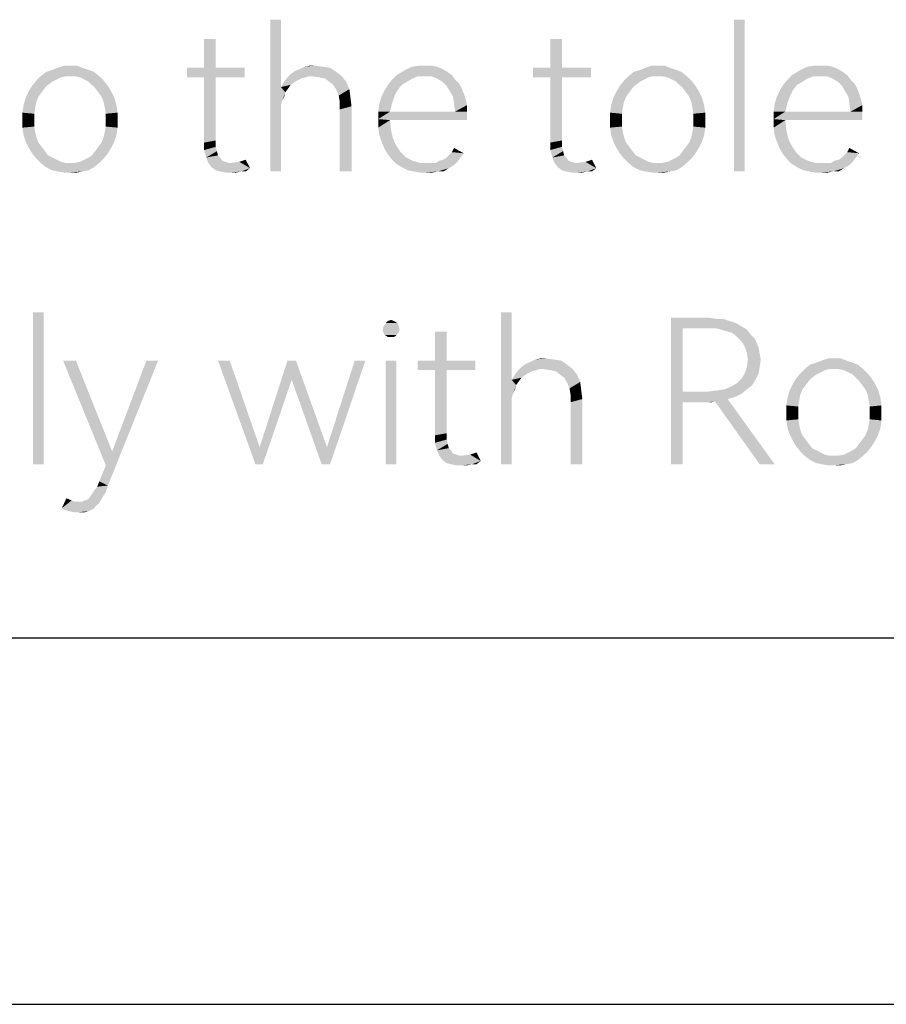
# Model space of a CAD drawing. Header units: millimetres. Extents: x 0 to 297, y 0 to 210.
# Tile 27 of 122: x 57 to 69, y 0 to 13. Entities that reach past the tile are written whole.
import ezdxf

# ---------------------------------------------------------------- set-up
doc = ezdxf.new("R2010")
doc.units = ezdxf.units.MM
doc.header["$LTSCALE"] = 16.335
doc.layers.get('0').update_dxf_attribs({"linetype": 'CONTINUOUS'})

msp = doc.modelspace()

# ---------------------------------------------------------------- linework, layer by layer
at = {"color": 7, "linetype": 'CONTINUOUS', "true_color": 0x00bfff}
msp.add_line((292, 5), (5, 5), dxfattribs=at)
at = {"color": 7, "linetype": 'CONTINUOUS'}
msp.add_line((0, 0), (297, 0), dxfattribs=at)
for points in [[(60.269, 13.452), (60.269, 12.532), (60.123, 11.379)], [(60.269, 13.452), (60.123, 11.379), (60.123, 13.452)], [(66.605, 13.452), (66.459, 11.379), (66.459, 13.452)], [(66.459, 11.379), (66.605, 13.452), (66.605, 11.379)], [(59.378, 13.189), (59.218, 12.795), (59.218, 13.189)], [(59.218, 12.795), (59.378, 13.189), (59.378, 12.795)], [(64.108, 13.189), (63.948, 12.795), (63.948, 13.189)], [(63.948, 12.795), (64.108, 13.189), (64.108, 12.795)], [(57.554, 12.795), (57.145, 12.766), (57.218, 12.795)], [(57.145, 12.766), (57.554, 12.795), (57.641, 12.766)], [(57.393, 12.824), (57.481, 12.824), (57.218, 12.795)], [(57.393, 12.824), (57.218, 12.795), (57.305, 12.824)], [(57.218, 12.795), (57.481, 12.824), (57.554, 12.795)], [(59.378, 12.795), (59.773, 12.795), (58.984, 12.664)], [(59.218, 12.795), (59.378, 12.795), (58.984, 12.664)], [(59.218, 12.795), (58.984, 12.664), (58.984, 12.795)], [(59.218, 12.664), (58.984, 12.664), (59.773, 12.795)], [(59.378, 12.664), (59.218, 12.664), (59.773, 12.795)], [(59.378, 12.664), (59.773, 12.795), (59.773, 12.664)], [(60.459, 12.751), (60.532, 12.78), (60.94, 12.795)], [(60.459, 12.751), (60.94, 12.795), (61.028, 12.737)], [(60.838, 12.81), (60.94, 12.795), (60.532, 12.78)], [(60.838, 12.81), (60.532, 12.78), (60.59, 12.81)], [(60.736, 12.824), (60.59, 12.81), (60.663, 12.824)], [(60.59, 12.81), (60.736, 12.824), (60.838, 12.81)], [(62.473, 12.78), (61.919, 12.737), (61.992, 12.78)], [(61.919, 12.737), (62.473, 12.78), (62.546, 12.737)], [(62.4, 12.81), (61.992, 12.78), (62.065, 12.81)], [(61.992, 12.78), (62.4, 12.81), (62.473, 12.78)], [(62.24, 12.824), (62.327, 12.824), (62.065, 12.81)], [(62.24, 12.824), (62.065, 12.81), (62.152, 12.824)], [(62.065, 12.81), (62.327, 12.824), (62.4, 12.81)], [(64.108, 12.795), (64.503, 12.795), (63.714, 12.664)], [(63.948, 12.795), (64.108, 12.795), (63.714, 12.664)], [(63.948, 12.795), (63.714, 12.664), (63.714, 12.795)], [(63.948, 12.664), (63.714, 12.664), (64.503, 12.795)], [(64.108, 12.664), (63.948, 12.664), (64.503, 12.795)], [(64.108, 12.664), (64.503, 12.795), (64.503, 12.664)], [(65.583, 12.795), (65.174, 12.766), (65.247, 12.795)], [(65.174, 12.766), (65.583, 12.795), (65.67, 12.766)], [(65.422, 12.824), (65.51, 12.824), (65.247, 12.795)], [(65.422, 12.824), (65.247, 12.795), (65.335, 12.824)], [(65.247, 12.795), (65.51, 12.824), (65.583, 12.795)], [(67.875, 12.78), (67.32, 12.737), (67.393, 12.78)], [(67.32, 12.737), (67.875, 12.78), (67.948, 12.737)], [(67.802, 12.81), (67.393, 12.78), (67.466, 12.81)], [(67.393, 12.78), (67.802, 12.81), (67.875, 12.78)], [(67.641, 12.824), (67.729, 12.824), (67.466, 12.81)], [(67.641, 12.824), (67.466, 12.81), (67.554, 12.824)], [(67.466, 12.81), (67.729, 12.824), (67.802, 12.81)], [(57.32, 12.678), (57.262, 12.664), (56.926, 12.62)], [(57.32, 12.678), (56.926, 12.62), (56.984, 12.678)], [(57.262, 12.664), (57.203, 12.634), (56.926, 12.62)], [(57.714, 12.737), (56.984, 12.678), (57.057, 12.737)], [(57.32, 12.678), (56.984, 12.678), (57.714, 12.737)], [(57.641, 12.766), (57.057, 12.737), (57.145, 12.766)], [(57.057, 12.737), (57.641, 12.766), (57.714, 12.737)], [(57.393, 12.678), (57.32, 12.678), (57.714, 12.737)], [(57.451, 12.678), (57.393, 12.678), (57.714, 12.737)], [(57.451, 12.678), (57.714, 12.737), (57.787, 12.678)], [(57.787, 12.678), (57.524, 12.664), (57.451, 12.678)], [(57.583, 12.634), (57.524, 12.664), (57.787, 12.678)], [(57.583, 12.634), (57.787, 12.678), (57.846, 12.62)], [(59.378, 12.664), (59.378, 11.802), (59.218, 11.773)], [(59.378, 12.664), (59.218, 11.773), (59.218, 12.664)], [(60.605, 12.664), (60.546, 12.649), (60.313, 12.605)], [(60.605, 12.664), (60.313, 12.605), (60.357, 12.664)], [(60.546, 12.649), (60.488, 12.62), (60.313, 12.605)], [(60.648, 12.678), (60.357, 12.664), (60.4, 12.707)], [(60.357, 12.664), (60.648, 12.678), (60.605, 12.664)], [(61.028, 12.737), (60.4, 12.707), (60.459, 12.751)], [(60.648, 12.678), (60.4, 12.707), (61.028, 12.737)], [(60.707, 12.678), (60.648, 12.678), (61.028, 12.737)], [(60.707, 12.678), (61.028, 12.737), (61.101, 12.678)], [(61.101, 12.678), (60.794, 12.664), (60.707, 12.678)], [(60.867, 12.649), (60.794, 12.664), (61.101, 12.678)], [(60.926, 12.605), (60.867, 12.649), (61.101, 12.678)], [(60.926, 12.605), (61.101, 12.678), (61.159, 12.605)], [(62.138, 12.678), (61.787, 12.634), (61.846, 12.693)], [(62.138, 12.678), (62.065, 12.649), (61.787, 12.634)], [(61.787, 12.634), (62.065, 12.649), (61.992, 12.605)], [(62.546, 12.737), (61.846, 12.693), (61.919, 12.737)], [(61.846, 12.693), (62.546, 12.737), (62.605, 12.693)], [(61.846, 12.693), (62.605, 12.693), (62.138, 12.678)], [(62.225, 12.678), (62.138, 12.678), (62.605, 12.693)], [(62.327, 12.678), (62.225, 12.678), (62.605, 12.693)], [(62.4, 12.649), (62.327, 12.678), (62.605, 12.693)], [(62.4, 12.649), (62.605, 12.693), (62.648, 12.634)], [(62.648, 12.634), (62.473, 12.605), (62.4, 12.649)], [(64.108, 12.664), (64.108, 11.802), (63.948, 11.773)], [(64.108, 12.664), (63.948, 11.773), (63.948, 12.664)], [(65.349, 12.678), (65.291, 12.664), (64.955, 12.62)], [(65.349, 12.678), (64.955, 12.62), (65.013, 12.678)], [(65.291, 12.664), (65.232, 12.634), (64.955, 12.62)], [(65.743, 12.737), (65.013, 12.678), (65.086, 12.737)], [(65.349, 12.678), (65.013, 12.678), (65.743, 12.737)], [(65.67, 12.766), (65.086, 12.737), (65.174, 12.766)], [(65.086, 12.737), (65.67, 12.766), (65.743, 12.737)], [(65.422, 12.678), (65.349, 12.678), (65.743, 12.737)], [(65.481, 12.678), (65.422, 12.678), (65.743, 12.737)], [(65.481, 12.678), (65.743, 12.737), (65.816, 12.678)], [(65.816, 12.678), (65.554, 12.664), (65.481, 12.678)], [(65.612, 12.634), (65.554, 12.664), (65.816, 12.678)], [(65.612, 12.634), (65.816, 12.678), (65.875, 12.62)], [(67.539, 12.678), (67.189, 12.634), (67.247, 12.693)], [(67.539, 12.678), (67.466, 12.649), (67.189, 12.634)], [(67.189, 12.634), (67.466, 12.649), (67.393, 12.605)], [(67.948, 12.737), (67.247, 12.693), (67.32, 12.737)], [(67.247, 12.693), (67.948, 12.737), (68.006, 12.693)], [(67.247, 12.693), (68.006, 12.693), (67.539, 12.678)], [(67.627, 12.678), (67.539, 12.678), (68.006, 12.693)], [(67.729, 12.678), (67.627, 12.678), (68.006, 12.693)], [(67.802, 12.649), (67.729, 12.678), (68.006, 12.693)], [(67.802, 12.649), (68.006, 12.693), (68.05, 12.634)], [(68.05, 12.634), (67.875, 12.605), (67.802, 12.649)], [(57.043, 12.518), (56.824, 12.474), (56.867, 12.547)], [(56.824, 12.474), (57.043, 12.518), (56.999, 12.459)], [(57.145, 12.605), (56.867, 12.547), (56.926, 12.62)], [(57.145, 12.605), (57.086, 12.561), (56.867, 12.547)], [(56.867, 12.547), (57.086, 12.561), (57.043, 12.518)], [(56.926, 12.62), (57.203, 12.634), (57.145, 12.605)], [(57.846, 12.62), (57.641, 12.605), (57.583, 12.634)], [(57.685, 12.561), (57.641, 12.605), (57.846, 12.62)], [(57.685, 12.561), (57.846, 12.62), (57.904, 12.547)], [(57.904, 12.547), (57.729, 12.518), (57.685, 12.561)], [(57.729, 12.518), (57.904, 12.547), (57.948, 12.474)], [(57.948, 12.474), (57.773, 12.459), (57.729, 12.518)], [(60.269, 12.532), (60.269, 12.284), (60.123, 11.379)], [(60.444, 12.591), (60.269, 12.532), (60.313, 12.605)], [(60.444, 12.591), (60.4, 12.561), (60.269, 12.532)], [(60.269, 12.532), (60.4, 12.561), (60.371, 12.518)], [(60.269, 12.532), (60.371, 12.518), (60.327, 12.459)], [(60.269, 12.532), (60.327, 12.459), (60.284, 12.342)], [(60.269, 12.532), (60.284, 12.342), (60.269, 12.284)], [(60.313, 12.605), (60.488, 12.62), (60.444, 12.591)], [(61.159, 12.605), (60.984, 12.561), (60.926, 12.605)], [(60.984, 12.561), (61.159, 12.605), (61.203, 12.503)], [(61.203, 12.503), (61.028, 12.488), (60.984, 12.561)], [(61.919, 12.561), (61.685, 12.488), (61.729, 12.561)], [(61.685, 12.488), (61.919, 12.561), (61.86, 12.488)], [(61.992, 12.605), (61.729, 12.561), (61.787, 12.634)], [(61.729, 12.561), (61.992, 12.605), (61.919, 12.561)], [(62.473, 12.605), (62.648, 12.634), (62.707, 12.576)], [(62.707, 12.576), (62.532, 12.547), (62.473, 12.605)], [(62.532, 12.547), (62.707, 12.576), (62.736, 12.518)], [(62.736, 12.518), (62.576, 12.474), (62.532, 12.547)], [(62.576, 12.474), (62.736, 12.518), (62.765, 12.445)], [(65.072, 12.518), (64.853, 12.474), (64.897, 12.547)], [(64.853, 12.474), (65.072, 12.518), (65.028, 12.459)], [(65.174, 12.605), (64.897, 12.547), (64.955, 12.62)], [(65.174, 12.605), (65.116, 12.561), (64.897, 12.547)], [(64.897, 12.547), (65.116, 12.561), (65.072, 12.518)], [(64.955, 12.62), (65.232, 12.634), (65.174, 12.605)], [(65.875, 12.62), (65.67, 12.605), (65.612, 12.634)], [(65.714, 12.561), (65.67, 12.605), (65.875, 12.62)], [(65.714, 12.561), (65.875, 12.62), (65.933, 12.547)], [(65.933, 12.547), (65.758, 12.518), (65.714, 12.561)], [(65.758, 12.518), (65.933, 12.547), (65.977, 12.474)], [(65.977, 12.474), (65.802, 12.459), (65.758, 12.518)], [(67.32, 12.561), (67.086, 12.488), (67.13, 12.561)], [(67.086, 12.488), (67.32, 12.561), (67.262, 12.488)], [(67.393, 12.605), (67.13, 12.561), (67.189, 12.634)], [(67.13, 12.561), (67.393, 12.605), (67.32, 12.561)], [(67.875, 12.605), (68.05, 12.634), (68.108, 12.576)], [(68.108, 12.576), (67.933, 12.547), (67.875, 12.605)], [(67.933, 12.547), (68.108, 12.576), (68.138, 12.518)], [(68.138, 12.518), (67.977, 12.474), (67.933, 12.547)], [(67.977, 12.474), (68.138, 12.518), (68.167, 12.445)], [(56.926, 12.328), (56.751, 12.284), (56.78, 12.386)], [(56.999, 12.459), (56.78, 12.386), (56.824, 12.474)], [(56.999, 12.459), (56.955, 12.401), (56.78, 12.386)], [(56.78, 12.386), (56.955, 12.401), (56.926, 12.328)], [(57.816, 12.401), (57.773, 12.459), (57.948, 12.474)], [(57.816, 12.401), (57.948, 12.474), (57.992, 12.386)], [(57.992, 12.386), (57.846, 12.328), (57.816, 12.401)], [(57.846, 12.328), (57.992, 12.386), (58.021, 12.284)], [(60.327, 12.459), (60.313, 12.401), (60.284, 12.342)], [(61.057, 12.415), (61.028, 12.488), (61.203, 12.503)], [(61.057, 12.415), (61.203, 12.503), (61.218, 12.386)], [(61.218, 12.386), (61.072, 12.328), (61.057, 12.415)], [(61.072, 12.328), (61.218, 12.386), (61.232, 12.269)], [(61.816, 12.401), (61.787, 12.313), (61.612, 12.299)], [(61.816, 12.401), (61.612, 12.299), (61.641, 12.401)], [(61.86, 12.488), (61.641, 12.401), (61.685, 12.488)], [(61.641, 12.401), (61.86, 12.488), (61.816, 12.401)], [(62.765, 12.445), (62.619, 12.401), (62.576, 12.474)], [(62.619, 12.401), (62.765, 12.445), (62.794, 12.357)], [(62.794, 12.357), (62.634, 12.299), (62.619, 12.401)], [(64.955, 12.328), (64.78, 12.284), (64.809, 12.386)], [(65.028, 12.459), (64.809, 12.386), (64.853, 12.474)], [(65.028, 12.459), (64.984, 12.401), (64.809, 12.386)], [(64.809, 12.386), (64.984, 12.401), (64.955, 12.328)], [(65.846, 12.401), (65.802, 12.459), (65.977, 12.474)], [(65.846, 12.401), (65.977, 12.474), (66.021, 12.386)], [(66.021, 12.386), (65.875, 12.328), (65.846, 12.401)], [(65.875, 12.328), (66.021, 12.386), (66.05, 12.284)], [(67.218, 12.401), (67.189, 12.313), (67.013, 12.299)], [(67.218, 12.401), (67.013, 12.299), (67.043, 12.401)], [(67.262, 12.488), (67.043, 12.401), (67.086, 12.488)], [(67.043, 12.401), (67.262, 12.488), (67.218, 12.401)], [(68.167, 12.445), (68.021, 12.401), (67.977, 12.474)], [(68.021, 12.401), (68.167, 12.445), (68.196, 12.357)], [(68.196, 12.357), (68.035, 12.299), (68.021, 12.401)], [(56.911, 12.255), (56.736, 12.182), (56.751, 12.284)], [(56.736, 12.182), (56.911, 12.255), (56.897, 12.167)], [(56.751, 12.284), (56.926, 12.328), (56.911, 12.255)], [(58.021, 12.284), (57.86, 12.255), (57.846, 12.328)], [(57.86, 12.255), (58.021, 12.284), (58.035, 12.182)], [(58.035, 12.182), (57.875, 12.167), (57.86, 12.255)], [(60.269, 12.284), (60.269, 12.211), (60.123, 11.379)], [(61.232, 12.269), (61.072, 12.226), (61.072, 12.328)], [(61.072, 11.379), (61.072, 12.226), (61.232, 12.269)], [(61.072, 11.379), (61.232, 12.269), (61.232, 11.379)], [(61.597, 12.196), (61.612, 12.299), (61.787, 12.313)], [(61.597, 12.196), (61.787, 12.313), (61.758, 12.196)], [(62.634, 12.299), (62.794, 12.357), (62.809, 12.284)], [(62.809, 12.284), (62.648, 12.196), (62.634, 12.299)], [(62.648, 12.196), (62.809, 12.284), (62.809, 12.196)], [(64.94, 12.255), (64.765, 12.182), (64.78, 12.284)], [(64.765, 12.182), (64.94, 12.255), (64.926, 12.167)], [(64.78, 12.284), (64.955, 12.328), (64.94, 12.255)], [(66.05, 12.284), (65.889, 12.255), (65.875, 12.328)], [(65.889, 12.255), (66.05, 12.284), (66.065, 12.182)], [(66.065, 12.182), (65.904, 12.167), (65.889, 12.255)], [(66.999, 12.196), (67.013, 12.299), (67.189, 12.313)], [(66.999, 12.196), (67.189, 12.313), (67.159, 12.196)], [(68.035, 12.299), (68.196, 12.357), (68.211, 12.284)], [(68.211, 12.284), (68.05, 12.196), (68.035, 12.299)], [(68.05, 12.196), (68.211, 12.284), (68.211, 12.196)], [(56.897, 12.167), (56.736, 12.08), (56.736, 12.182)], [(56.736, 12.08), (56.897, 12.167), (56.897, 12.08)], [(57.875, 12.08), (57.875, 12.167), (58.035, 12.182)], [(57.875, 12.08), (58.035, 12.182), (58.035, 12.08)], [(60.123, 11.379), (60.269, 12.211), (60.269, 11.379)], [(62.648, 12.196), (62.809, 12.196), (61.597, 12.094)], [(61.758, 12.196), (62.648, 12.196), (61.597, 12.094)], [(61.758, 12.196), (61.597, 12.094), (61.597, 12.196)], [(61.758, 12.08), (61.597, 12.094), (62.809, 12.196)], [(61.758, 12.08), (62.809, 12.196), (62.809, 12.08)], [(64.926, 12.167), (64.765, 12.08), (64.765, 12.182)], [(64.765, 12.08), (64.926, 12.167), (64.926, 12.08)], [(65.904, 12.08), (65.904, 12.167), (66.065, 12.182)], [(65.904, 12.08), (66.065, 12.182), (66.065, 12.08)], [(68.05, 12.196), (68.211, 12.196), (66.999, 12.094)], [(67.159, 12.196), (68.05, 12.196), (66.999, 12.094)], [(67.159, 12.196), (66.999, 12.094), (66.999, 12.196)], [(67.159, 12.08), (66.999, 12.094), (68.211, 12.196)], [(67.159, 12.08), (68.211, 12.196), (68.211, 12.08)], [(56.897, 12.08), (56.897, 11.992), (56.736, 11.977)], [(56.897, 12.08), (56.736, 11.977), (56.736, 12.08)], [(56.736, 11.977), (56.897, 11.992), (56.911, 11.919)], [(56.911, 11.919), (56.751, 11.875), (56.736, 11.977)], [(58.035, 11.977), (57.86, 11.919), (57.875, 11.992)], [(57.86, 11.919), (58.035, 11.977), (58.021, 11.875)], [(58.035, 12.08), (57.875, 11.992), (57.875, 12.08)], [(57.875, 11.992), (58.035, 12.08), (58.035, 11.977)], [(61.758, 12.08), (61.597, 11.977), (61.597, 12.094)], [(61.597, 11.977), (61.758, 12.08), (61.773, 11.934)], [(61.773, 11.934), (61.612, 11.875), (61.597, 11.977)], [(64.926, 12.08), (64.926, 11.992), (64.765, 11.977)], [(64.926, 12.08), (64.765, 11.977), (64.765, 12.08)], [(64.765, 11.977), (64.926, 11.992), (64.94, 11.919)], [(64.94, 11.919), (64.78, 11.875), (64.765, 11.977)], [(66.065, 11.977), (65.889, 11.919), (65.904, 11.992)], [(65.889, 11.919), (66.065, 11.977), (66.05, 11.875)], [(66.065, 12.08), (65.904, 11.992), (65.904, 12.08)], [(65.904, 11.992), (66.065, 12.08), (66.065, 11.977)], [(67.159, 12.08), (66.999, 11.977), (66.999, 12.094)], [(66.999, 11.977), (67.159, 12.08), (67.174, 11.934)], [(67.174, 11.934), (67.013, 11.875), (66.999, 11.977)], [(56.751, 11.875), (56.911, 11.919), (56.926, 11.846)], [(56.926, 11.846), (56.78, 11.788), (56.751, 11.875)], [(56.78, 11.788), (56.926, 11.846), (56.955, 11.773)], [(57.992, 11.788), (57.816, 11.773), (57.846, 11.846)], [(58.021, 11.875), (57.846, 11.846), (57.86, 11.919)], [(57.846, 11.846), (58.021, 11.875), (57.992, 11.788)], [(61.612, 11.875), (61.773, 11.934), (61.802, 11.817)], [(61.802, 11.817), (61.641, 11.788), (61.612, 11.875)], [(64.78, 11.875), (64.94, 11.919), (64.955, 11.846)], [(64.955, 11.846), (64.809, 11.788), (64.78, 11.875)], [(64.809, 11.788), (64.955, 11.846), (64.984, 11.773)], [(66.021, 11.788), (65.846, 11.773), (65.875, 11.846)], [(66.05, 11.875), (65.875, 11.846), (65.889, 11.919)], [(65.875, 11.846), (66.05, 11.875), (66.021, 11.788)], [(67.013, 11.875), (67.174, 11.934), (67.203, 11.817)], [(67.203, 11.817), (67.043, 11.788), (67.013, 11.875)], [(56.955, 11.773), (56.824, 11.7), (56.78, 11.788)], [(56.955, 11.773), (56.999, 11.715), (56.824, 11.7)], [(56.824, 11.7), (56.999, 11.715), (57.043, 11.656)], [(57.948, 11.7), (57.729, 11.656), (57.773, 11.715)], [(57.773, 11.715), (57.816, 11.773), (57.992, 11.788)], [(57.773, 11.715), (57.992, 11.788), (57.948, 11.7)], [(59.218, 11.773), (59.378, 11.802), (59.378, 11.715)], [(59.378, 11.715), (59.218, 11.671), (59.218, 11.773)], [(59.218, 11.671), (59.378, 11.715), (59.393, 11.656)], [(61.641, 11.788), (61.802, 11.817), (61.846, 11.729)], [(61.846, 11.729), (61.685, 11.685), (61.641, 11.788)], [(61.685, 11.685), (61.846, 11.729), (61.904, 11.642)], [(63.948, 11.773), (64.108, 11.802), (64.108, 11.715)], [(64.108, 11.715), (63.948, 11.671), (63.948, 11.773)], [(63.948, 11.671), (64.108, 11.715), (64.123, 11.656)], [(64.984, 11.773), (64.853, 11.7), (64.809, 11.788)], [(64.984, 11.773), (65.028, 11.715), (64.853, 11.7)], [(64.853, 11.7), (65.028, 11.715), (65.072, 11.656)], [(65.977, 11.7), (65.758, 11.656), (65.802, 11.715)], [(65.802, 11.715), (65.846, 11.773), (66.021, 11.788)], [(65.802, 11.715), (66.021, 11.788), (65.977, 11.7)], [(67.043, 11.788), (67.203, 11.817), (67.247, 11.729)], [(67.247, 11.729), (67.086, 11.685), (67.043, 11.788)], [(67.086, 11.685), (67.247, 11.729), (67.305, 11.642)], [(57.043, 11.656), (56.867, 11.627), (56.824, 11.7)], [(56.867, 11.627), (57.043, 11.656), (57.086, 11.598)], [(57.086, 11.598), (56.926, 11.554), (56.867, 11.627)], [(57.086, 11.598), (57.145, 11.569), (56.926, 11.554)], [(56.926, 11.554), (57.145, 11.569), (57.203, 11.539)], [(57.846, 11.554), (57.583, 11.539), (57.641, 11.569)], [(57.641, 11.569), (57.685, 11.598), (57.904, 11.627)], [(57.641, 11.569), (57.904, 11.627), (57.846, 11.554)], [(57.904, 11.627), (57.685, 11.598), (57.729, 11.656)], [(57.729, 11.656), (57.948, 11.7), (57.904, 11.627)], [(59.393, 11.656), (59.247, 11.569), (59.218, 11.671)], [(59.393, 11.656), (59.408, 11.598), (59.247, 11.569)], [(59.247, 11.569), (59.408, 11.598), (59.437, 11.569)], [(59.437, 11.569), (59.276, 11.496), (59.247, 11.569)], [(59.437, 11.569), (59.466, 11.525), (59.276, 11.496)], [(61.904, 11.642), (61.729, 11.612), (61.685, 11.685)], [(61.729, 11.612), (61.904, 11.642), (61.977, 11.569)], [(61.977, 11.569), (61.787, 11.539), (61.729, 11.612)], [(61.787, 11.539), (61.977, 11.569), (62.065, 11.525)], [(62.43, 11.525), (62.488, 11.539), (62.721, 11.569)], [(62.43, 11.525), (62.721, 11.569), (62.678, 11.51)], [(62.721, 11.569), (62.488, 11.539), (62.532, 11.569)], [(62.532, 11.569), (62.576, 11.612), (62.765, 11.627)], [(62.532, 11.569), (62.765, 11.627), (62.721, 11.569)], [(62.765, 11.627), (62.576, 11.612), (62.605, 11.642)], [(62.605, 11.642), (62.634, 11.7), (62.765, 11.627)], [(64.123, 11.656), (63.977, 11.569), (63.948, 11.671)], [(64.123, 11.656), (64.138, 11.598), (63.977, 11.569)], [(63.977, 11.569), (64.138, 11.598), (64.167, 11.569)], [(64.167, 11.569), (64.006, 11.496), (63.977, 11.569)], [(64.167, 11.569), (64.196, 11.525), (64.006, 11.496)], [(65.072, 11.656), (64.897, 11.627), (64.853, 11.7)], [(64.897, 11.627), (65.072, 11.656), (65.116, 11.598)], [(65.116, 11.598), (64.955, 11.554), (64.897, 11.627)], [(65.116, 11.598), (65.174, 11.569), (64.955, 11.554)], [(64.955, 11.554), (65.174, 11.569), (65.232, 11.539)], [(65.875, 11.554), (65.612, 11.539), (65.67, 11.569)], [(65.67, 11.569), (65.714, 11.598), (65.933, 11.627)], [(65.67, 11.569), (65.933, 11.627), (65.875, 11.554)], [(65.933, 11.627), (65.714, 11.598), (65.758, 11.656)], [(65.758, 11.656), (65.977, 11.7), (65.933, 11.627)], [(67.305, 11.642), (67.13, 11.612), (67.086, 11.685)], [(67.13, 11.612), (67.305, 11.642), (67.378, 11.569)], [(67.378, 11.569), (67.189, 11.539), (67.13, 11.612)], [(67.189, 11.539), (67.378, 11.569), (67.466, 11.525)], [(67.831, 11.525), (67.889, 11.539), (68.123, 11.569)], [(67.831, 11.525), (68.123, 11.569), (68.079, 11.51)], [(68.123, 11.569), (67.889, 11.539), (67.933, 11.569)], [(67.933, 11.569), (67.977, 11.612), (68.167, 11.627)], [(67.933, 11.569), (68.167, 11.627), (68.123, 11.569)], [(68.167, 11.627), (67.977, 11.612), (68.006, 11.642)], [(68.006, 11.642), (68.035, 11.7), (68.167, 11.627)], [(57.203, 11.539), (56.984, 11.496), (56.926, 11.554)], [(57.203, 11.539), (57.262, 11.51), (56.984, 11.496)], [(56.984, 11.496), (57.262, 11.51), (57.32, 11.496)], [(57.32, 11.496), (57.057, 11.437), (56.984, 11.496)], [(57.451, 11.496), (57.787, 11.496), (57.057, 11.437)], [(57.393, 11.496), (57.451, 11.496), (57.057, 11.437)], [(57.32, 11.496), (57.393, 11.496), (57.057, 11.437)], [(57.057, 11.437), (57.787, 11.496), (57.714, 11.437)], [(57.714, 11.437), (57.145, 11.394), (57.057, 11.437)], [(57.145, 11.394), (57.714, 11.437), (57.641, 11.394)], [(57.451, 11.496), (57.524, 11.51), (57.846, 11.554)], [(57.451, 11.496), (57.846, 11.554), (57.787, 11.496)], [(57.524, 11.51), (57.583, 11.539), (57.846, 11.554)], [(59.466, 11.525), (59.51, 11.51), (59.276, 11.496)], [(59.276, 11.496), (59.51, 11.51), (59.554, 11.496)], [(59.554, 11.496), (59.32, 11.437), (59.276, 11.496)], [(59.32, 11.437), (59.597, 11.496), (59.7, 11.51)], [(59.846, 11.423), (59.32, 11.437), (59.7, 11.51)], [(59.554, 11.496), (59.597, 11.496), (59.32, 11.437)], [(59.846, 11.423), (59.378, 11.394), (59.32, 11.437)], [(59.7, 11.51), (59.787, 11.539), (59.846, 11.423)], [(62.065, 11.525), (61.846, 11.481), (61.787, 11.539)], [(62.065, 11.525), (62.167, 11.496), (61.846, 11.481)], [(62.327, 11.496), (62.386, 11.496), (61.846, 11.481)], [(62.269, 11.496), (62.327, 11.496), (61.846, 11.481)], [(62.167, 11.496), (62.269, 11.496), (61.846, 11.481)], [(62.634, 11.466), (61.846, 11.481), (62.386, 11.496)], [(62.634, 11.466), (61.919, 11.437), (61.846, 11.481)], [(61.919, 11.437), (62.634, 11.466), (62.561, 11.423)], [(62.561, 11.423), (62.006, 11.394), (61.919, 11.437)], [(62.678, 11.51), (62.386, 11.496), (62.43, 11.525)], [(62.386, 11.496), (62.678, 11.51), (62.634, 11.466)], [(64.196, 11.525), (64.24, 11.51), (64.006, 11.496)], [(64.006, 11.496), (64.24, 11.51), (64.284, 11.496)], [(64.284, 11.496), (64.05, 11.437), (64.006, 11.496)], [(64.05, 11.437), (64.327, 11.496), (64.43, 11.51)], [(64.576, 11.423), (64.05, 11.437), (64.43, 11.51)], [(64.284, 11.496), (64.327, 11.496), (64.05, 11.437)], [(64.576, 11.423), (64.108, 11.394), (64.05, 11.437)], [(64.43, 11.51), (64.517, 11.539), (64.576, 11.423)], [(65.232, 11.539), (65.013, 11.496), (64.955, 11.554)], [(65.232, 11.539), (65.291, 11.51), (65.013, 11.496)], [(65.013, 11.496), (65.291, 11.51), (65.349, 11.496)], [(65.349, 11.496), (65.086, 11.437), (65.013, 11.496)], [(65.481, 11.496), (65.816, 11.496), (65.086, 11.437)], [(65.422, 11.496), (65.481, 11.496), (65.086, 11.437)], [(65.349, 11.496), (65.422, 11.496), (65.086, 11.437)], [(65.086, 11.437), (65.816, 11.496), (65.743, 11.437)], [(65.743, 11.437), (65.174, 11.394), (65.086, 11.437)], [(65.174, 11.394), (65.743, 11.437), (65.67, 11.394)], [(65.481, 11.496), (65.554, 11.51), (65.875, 11.554)], [(65.481, 11.496), (65.875, 11.554), (65.816, 11.496)], [(65.554, 11.51), (65.612, 11.539), (65.875, 11.554)], [(67.466, 11.525), (67.247, 11.481), (67.189, 11.539)], [(67.466, 11.525), (67.568, 11.496), (67.247, 11.481)], [(67.729, 11.496), (67.787, 11.496), (67.247, 11.481)], [(67.67, 11.496), (67.729, 11.496), (67.247, 11.481)], [(67.568, 11.496), (67.67, 11.496), (67.247, 11.481)], [(68.035, 11.466), (67.247, 11.481), (67.787, 11.496)], [(68.035, 11.466), (67.32, 11.437), (67.247, 11.481)], [(67.32, 11.437), (68.035, 11.466), (67.962, 11.423)], [(67.962, 11.423), (67.408, 11.394), (67.32, 11.437)], [(68.079, 11.51), (67.787, 11.496), (67.831, 11.525)], [(67.787, 11.496), (68.079, 11.51), (68.035, 11.466)], [(57.641, 11.394), (57.218, 11.379), (57.145, 11.394)], [(57.218, 11.379), (57.641, 11.394), (57.554, 11.379)], [(57.554, 11.379), (57.305, 11.364), (57.218, 11.379)], [(57.393, 11.364), (57.305, 11.364), (57.554, 11.379)], [(57.393, 11.364), (57.554, 11.379), (57.481, 11.364)], [(59.437, 11.379), (59.378, 11.394), (59.846, 11.423)], [(59.729, 11.379), (59.437, 11.379), (59.846, 11.423)], [(59.729, 11.379), (59.51, 11.364), (59.437, 11.379)], [(59.597, 11.364), (59.51, 11.364), (59.729, 11.379)], [(59.597, 11.364), (59.729, 11.379), (59.656, 11.364)], [(59.729, 11.379), (59.846, 11.423), (59.787, 11.379)], [(62.079, 11.379), (62.006, 11.394), (62.561, 11.423)], [(62.415, 11.379), (62.079, 11.379), (62.561, 11.423)], [(62.415, 11.379), (62.167, 11.364), (62.079, 11.379)], [(62.254, 11.364), (62.167, 11.364), (62.415, 11.379)], [(62.254, 11.364), (62.415, 11.379), (62.342, 11.364)], [(62.415, 11.379), (62.561, 11.423), (62.488, 11.379)], [(64.167, 11.379), (64.108, 11.394), (64.576, 11.423)], [(64.459, 11.379), (64.167, 11.379), (64.576, 11.423)], [(64.459, 11.379), (64.24, 11.364), (64.167, 11.379)], [(64.327, 11.364), (64.24, 11.364), (64.459, 11.379)], [(64.327, 11.364), (64.459, 11.379), (64.386, 11.364)], [(64.459, 11.379), (64.576, 11.423), (64.517, 11.379)], [(65.67, 11.394), (65.247, 11.379), (65.174, 11.394)], [(65.247, 11.379), (65.67, 11.394), (65.583, 11.379)], [(65.583, 11.379), (65.335, 11.364), (65.247, 11.379)], [(65.422, 11.364), (65.335, 11.364), (65.583, 11.379)], [(65.422, 11.364), (65.583, 11.379), (65.51, 11.364)], [(67.481, 11.379), (67.408, 11.394), (67.962, 11.423)], [(67.816, 11.379), (67.481, 11.379), (67.962, 11.423)], [(67.816, 11.379), (67.568, 11.364), (67.481, 11.379)], [(67.656, 11.364), (67.568, 11.364), (67.816, 11.379)], [(67.656, 11.364), (67.816, 11.379), (67.743, 11.364)], [(67.816, 11.379), (67.962, 11.423), (67.889, 11.379)], [(57.028, 9.452), (56.882, 7.379), (56.882, 9.452)], [(56.882, 7.379), (57.028, 9.452), (57.028, 7.379)], [(63.422, 9.452), (63.422, 8.532), (63.276, 7.379)], [(63.422, 9.452), (63.276, 7.379), (63.276, 9.452)], [(61.86, 9.306), (61.875, 9.277), (61.67, 9.262)], [(61.86, 9.306), (61.67, 9.262), (61.7, 9.306)], [(61.816, 9.335), (61.7, 9.306), (61.729, 9.335)], [(61.7, 9.306), (61.816, 9.335), (61.86, 9.306)], [(61.729, 9.335), (61.773, 9.35), (61.816, 9.335)], [(65.597, 9.379), (66.123, 9.379), (65.758, 9.233)], [(65.758, 9.233), (65.597, 7.379), (65.597, 9.379)], [(66.123, 9.379), (66.225, 9.364), (65.758, 9.233)], [(66.313, 9.364), (66.4, 9.335), (65.758, 9.233)], [(66.225, 9.364), (66.313, 9.364), (65.758, 9.233)], [(66.4, 9.335), (66.488, 9.306), (65.758, 9.233)], [(66.488, 9.306), (66.561, 9.262), (65.758, 9.233)], [(61.656, 9.218), (61.67, 9.262), (61.875, 9.277)], [(61.656, 9.218), (61.875, 9.277), (61.889, 9.218)], [(61.889, 9.218), (61.67, 9.175), (61.656, 9.218)], [(61.67, 9.175), (61.889, 9.218), (61.875, 9.175)], [(61.875, 9.175), (61.685, 9.145), (61.67, 9.175)], [(61.685, 9.145), (61.875, 9.175), (61.846, 9.145)], [(62.532, 9.189), (62.371, 8.795), (62.371, 9.189)], [(62.371, 8.795), (62.532, 9.189), (62.532, 8.795)], [(65.758, 9.233), (65.758, 8.372), (65.597, 7.379)], [(66.108, 9.233), (65.758, 9.233), (66.561, 9.262)], [(66.225, 9.233), (66.108, 9.233), (66.561, 9.262)], [(66.225, 9.233), (66.561, 9.262), (66.634, 9.218)], [(66.634, 9.218), (66.327, 9.204), (66.225, 9.233)], [(66.43, 9.175), (66.327, 9.204), (66.634, 9.218)], [(66.43, 9.175), (66.634, 9.218), (66.678, 9.16)], [(66.678, 9.16), (66.503, 9.116), (66.43, 9.175)], [(66.503, 9.116), (66.678, 9.16), (66.736, 9.102)], [(61.846, 9.145), (61.729, 9.116), (61.685, 9.145)], [(61.773, 9.116), (61.729, 9.116), (61.846, 9.145)], [(61.773, 9.116), (61.846, 9.145), (61.816, 9.116)], [(66.736, 9.102), (66.561, 9.058), (66.503, 9.116)], [(66.561, 9.058), (66.736, 9.102), (66.765, 9.043)], [(66.765, 9.043), (66.605, 8.985), (66.561, 9.058)], [(66.605, 8.985), (66.765, 9.043), (66.794, 8.97)], [(66.794, 8.97), (66.634, 8.897), (66.605, 8.985)], [(66.634, 8.897), (66.794, 8.97), (66.809, 8.883)], [(66.809, 8.883), (66.648, 8.81), (66.634, 8.897)], [(66.648, 8.81), (66.809, 8.883), (66.824, 8.81)], [(57.466, 8.795), (57.875, 7.364), (57.291, 8.795)], [(57.466, 8.795), (57.962, 7.554), (57.875, 7.364)], [(57.787, 7.145), (57.875, 7.364), (58.59, 8.795)], [(57.787, 7.145), (58.59, 8.795), (57.904, 7.087)], [(57.875, 7.364), (57.962, 7.554), (58.59, 8.795)], [(58.59, 8.795), (57.962, 7.554), (58.43, 8.795)], [(59.568, 8.795), (59.919, 7.379), (59.408, 8.795)], [(59.568, 8.795), (59.977, 7.612), (59.919, 7.379)], [(60.473, 8.795), (60.415, 8.532), (59.977, 7.612)], [(60.473, 8.795), (59.977, 7.612), (60.357, 8.795)], [(60.415, 8.532), (60.473, 8.795), (60.897, 7.612)], [(60.824, 7.379), (60.897, 7.612), (61.422, 8.795)], [(60.824, 7.379), (61.422, 8.795), (60.94, 7.379)], [(61.422, 8.795), (60.897, 7.612), (61.276, 8.795)], [(61.846, 8.795), (61.7, 7.379), (61.7, 8.795)], [(61.7, 7.379), (61.846, 8.795), (61.846, 7.379)], [(62.532, 8.795), (62.926, 8.795), (62.138, 8.664)], [(62.371, 8.795), (62.532, 8.795), (62.138, 8.664)], [(62.371, 8.795), (62.138, 8.664), (62.138, 8.795)], [(62.371, 8.664), (62.138, 8.664), (62.926, 8.795)], [(62.532, 8.664), (62.371, 8.664), (62.926, 8.795)], [(62.532, 8.664), (62.926, 8.795), (62.926, 8.664)], [(64.181, 8.737), (63.554, 8.707), (63.612, 8.751)], [(63.612, 8.751), (63.685, 8.78), (64.094, 8.795)], [(63.612, 8.751), (64.094, 8.795), (64.181, 8.737)], [(63.992, 8.81), (64.094, 8.795), (63.685, 8.78)], [(63.992, 8.81), (63.685, 8.78), (63.743, 8.81)], [(63.889, 8.824), (63.743, 8.81), (63.816, 8.824)], [(63.743, 8.81), (63.889, 8.824), (63.992, 8.81)], [(66.824, 8.81), (66.634, 8.707), (66.648, 8.81)], [(66.634, 8.707), (66.824, 8.81), (66.809, 8.707)], [(68.079, 8.766), (67.495, 8.737), (67.583, 8.766)], [(67.495, 8.737), (68.079, 8.766), (68.152, 8.737)], [(67.992, 8.795), (67.583, 8.766), (67.656, 8.795)], [(67.583, 8.766), (67.992, 8.795), (68.079, 8.766)], [(67.831, 8.824), (67.919, 8.824), (67.656, 8.795)], [(67.831, 8.824), (67.656, 8.795), (67.743, 8.824)], [(67.656, 8.795), (67.919, 8.824), (67.992, 8.795)], [(62.532, 8.664), (62.532, 7.802), (62.371, 7.773)], [(62.532, 8.664), (62.371, 7.773), (62.371, 8.664)], [(63.758, 8.664), (63.7, 8.649), (63.466, 8.605)], [(63.758, 8.664), (63.466, 8.605), (63.51, 8.664)], [(63.7, 8.649), (63.641, 8.62), (63.466, 8.605)], [(63.466, 8.605), (63.641, 8.62), (63.597, 8.591)], [(63.802, 8.678), (63.51, 8.664), (63.554, 8.707)], [(63.51, 8.664), (63.802, 8.678), (63.758, 8.664)], [(63.802, 8.678), (63.554, 8.707), (64.181, 8.737)], [(63.86, 8.678), (63.802, 8.678), (64.181, 8.737)], [(63.86, 8.678), (64.181, 8.737), (64.254, 8.678)], [(64.254, 8.678), (63.948, 8.664), (63.86, 8.678)], [(64.021, 8.649), (63.948, 8.664), (64.254, 8.678)], [(64.079, 8.605), (64.021, 8.649), (64.254, 8.678)], [(64.079, 8.605), (64.254, 8.678), (64.313, 8.605)], [(66.794, 8.62), (66.561, 8.547), (66.605, 8.62)], [(66.561, 8.547), (66.794, 8.62), (66.751, 8.532)], [(66.809, 8.707), (66.605, 8.62), (66.634, 8.707)], [(66.605, 8.62), (66.809, 8.707), (66.794, 8.62)], [(67.583, 8.605), (67.305, 8.547), (67.364, 8.62)], [(67.758, 8.678), (67.7, 8.664), (67.364, 8.62)], [(67.758, 8.678), (67.364, 8.62), (67.422, 8.678)], [(67.7, 8.664), (67.641, 8.634), (67.364, 8.62)], [(67.364, 8.62), (67.641, 8.634), (67.583, 8.605)], [(68.152, 8.737), (67.422, 8.678), (67.495, 8.737)], [(67.758, 8.678), (67.422, 8.678), (68.152, 8.737)], [(67.831, 8.678), (67.758, 8.678), (68.152, 8.737)], [(67.889, 8.678), (67.831, 8.678), (68.152, 8.737)], [(67.889, 8.678), (68.152, 8.737), (68.225, 8.678)], [(68.225, 8.678), (67.962, 8.664), (67.889, 8.678)], [(68.021, 8.634), (67.962, 8.664), (68.225, 8.678)], [(68.021, 8.634), (68.225, 8.678), (68.284, 8.62)], [(68.284, 8.62), (68.079, 8.605), (68.021, 8.634)], [(68.123, 8.561), (68.079, 8.605), (68.284, 8.62)], [(68.123, 8.561), (68.284, 8.62), (68.342, 8.547)], [(59.919, 7.379), (59.977, 7.612), (60.415, 8.532)], [(59.919, 7.379), (60.415, 8.532), (60.021, 7.379)], [(60.897, 7.612), (60.824, 7.379), (60.415, 8.532)], [(63.422, 8.532), (63.422, 8.284), (63.276, 7.379)], [(63.597, 8.591), (63.422, 8.532), (63.466, 8.605)], [(63.597, 8.591), (63.554, 8.561), (63.422, 8.532)], [(63.422, 8.532), (63.554, 8.561), (63.524, 8.518)], [(63.422, 8.532), (63.524, 8.518), (63.481, 8.459)], [(63.422, 8.532), (63.481, 8.459), (63.437, 8.342)], [(63.422, 8.532), (63.437, 8.342), (63.422, 8.284)], [(64.313, 8.605), (64.138, 8.561), (64.079, 8.605)], [(64.138, 8.561), (64.313, 8.605), (64.357, 8.503)], [(64.357, 8.503), (64.181, 8.488), (64.138, 8.561)], [(64.211, 8.415), (64.181, 8.488), (64.357, 8.503)], [(64.211, 8.415), (64.357, 8.503), (64.371, 8.386)], [(66.707, 8.459), (66.43, 8.445), (66.503, 8.488)], [(66.751, 8.532), (66.503, 8.488), (66.561, 8.547)], [(66.503, 8.488), (66.751, 8.532), (66.707, 8.459)], [(67.481, 8.518), (67.262, 8.474), (67.305, 8.547)], [(67.262, 8.474), (67.481, 8.518), (67.437, 8.459)], [(67.583, 8.605), (67.524, 8.561), (67.305, 8.547)], [(67.305, 8.547), (67.524, 8.561), (67.481, 8.518)], [(68.342, 8.547), (68.167, 8.518), (68.123, 8.561)], [(68.167, 8.518), (68.342, 8.547), (68.386, 8.474)], [(68.386, 8.474), (68.211, 8.459), (68.167, 8.518)], [(63.481, 8.459), (63.466, 8.401), (63.437, 8.342)], [(64.371, 8.386), (64.225, 8.328), (64.211, 8.415)], [(64.225, 8.328), (64.371, 8.386), (64.386, 8.269)], [(65.758, 8.372), (65.758, 8.226), (65.597, 7.379)], [(66.108, 8.372), (66.561, 8.342), (65.758, 8.226)], [(65.758, 8.372), (66.108, 8.372), (65.758, 8.226)], [(66.561, 8.342), (66.473, 8.299), (65.758, 8.226)], [(66.108, 8.372), (66.225, 8.386), (66.634, 8.401)], [(66.108, 8.372), (66.634, 8.401), (66.561, 8.342)], [(66.634, 8.401), (66.225, 8.386), (66.327, 8.401)], [(66.327, 8.401), (66.43, 8.445), (66.707, 8.459)], [(66.327, 8.401), (66.707, 8.459), (66.634, 8.401)], [(67.364, 8.328), (67.189, 8.284), (67.218, 8.386)], [(67.437, 8.459), (67.218, 8.386), (67.262, 8.474)], [(67.437, 8.459), (67.393, 8.401), (67.218, 8.386)], [(67.218, 8.386), (67.393, 8.401), (67.364, 8.328)], [(68.254, 8.401), (68.211, 8.459), (68.386, 8.474)], [(68.254, 8.401), (68.386, 8.474), (68.43, 8.386)], [(68.43, 8.386), (68.284, 8.328), (68.254, 8.401)], [(68.284, 8.328), (68.43, 8.386), (68.459, 8.284)], [(63.422, 8.284), (63.422, 8.211), (63.276, 7.379)], [(63.276, 7.379), (63.422, 8.211), (63.422, 7.379)], [(64.386, 8.269), (64.225, 8.226), (64.225, 8.328)], [(64.225, 7.379), (64.225, 8.226), (64.386, 8.269)], [(64.225, 7.379), (64.386, 8.269), (64.386, 7.379)], [(65.597, 7.379), (65.758, 8.226), (65.758, 7.379)], [(66.473, 8.299), (66.371, 8.269), (65.758, 8.226)], [(66.371, 8.269), (66.196, 8.24), (65.758, 8.226)], [(66.123, 8.226), (65.758, 8.226), (66.196, 8.24)], [(66.123, 8.226), (66.196, 8.24), (66.152, 8.226)], [(66.809, 7.379), (66.196, 8.24), (66.371, 8.269)], [(66.809, 7.379), (66.371, 8.269), (67.013, 7.379)], [(67.349, 8.255), (67.174, 8.182), (67.189, 8.284)], [(67.174, 8.182), (67.349, 8.255), (67.335, 8.167)], [(67.189, 8.284), (67.364, 8.328), (67.349, 8.255)], [(68.459, 8.284), (68.298, 8.255), (68.284, 8.328)], [(68.298, 8.255), (68.459, 8.284), (68.473, 8.182)], [(68.473, 8.182), (68.313, 8.167), (68.298, 8.255)], [(67.335, 8.167), (67.174, 8.08), (67.174, 8.182)], [(67.174, 8.08), (67.335, 8.167), (67.335, 8.08)], [(67.335, 8.08), (67.335, 7.992), (67.174, 7.977)], [(67.335, 8.08), (67.174, 7.977), (67.174, 8.08)], [(68.313, 8.08), (68.313, 8.167), (68.473, 8.182)], [(68.313, 8.08), (68.473, 8.182), (68.473, 8.08)], [(68.473, 8.08), (68.313, 7.992), (68.313, 8.08)], [(68.313, 7.992), (68.473, 8.08), (68.473, 7.977)], [(67.174, 7.977), (67.335, 7.992), (67.349, 7.919)], [(67.349, 7.919), (67.189, 7.875), (67.174, 7.977)], [(68.473, 7.977), (68.298, 7.919), (68.313, 7.992)], [(68.298, 7.919), (68.473, 7.977), (68.459, 7.875)], [(62.371, 7.773), (62.532, 7.802), (62.532, 7.715)], [(67.189, 7.875), (67.349, 7.919), (67.364, 7.846)], [(67.364, 7.846), (67.218, 7.788), (67.189, 7.875)], [(67.218, 7.788), (67.364, 7.846), (67.393, 7.773)], [(68.43, 7.788), (68.254, 7.773), (68.284, 7.846)], [(68.459, 7.875), (68.284, 7.846), (68.298, 7.919)], [(68.284, 7.846), (68.459, 7.875), (68.43, 7.788)], [(62.532, 7.715), (62.371, 7.671), (62.371, 7.773)], [(62.371, 7.671), (62.532, 7.715), (62.546, 7.656)], [(62.546, 7.656), (62.4, 7.569), (62.371, 7.671)], [(67.393, 7.773), (67.262, 7.7), (67.218, 7.788)], [(67.393, 7.773), (67.437, 7.715), (67.262, 7.7)], [(67.262, 7.7), (67.437, 7.715), (67.481, 7.656)], [(67.481, 7.656), (67.305, 7.627), (67.262, 7.7)], [(68.386, 7.7), (68.167, 7.656), (68.211, 7.715)], [(68.167, 7.656), (68.386, 7.7), (68.342, 7.627)], [(68.211, 7.715), (68.254, 7.773), (68.43, 7.788)], [(68.211, 7.715), (68.43, 7.788), (68.386, 7.7)], [(62.546, 7.656), (62.561, 7.598), (62.4, 7.569)], [(62.4, 7.569), (62.561, 7.598), (62.59, 7.569)], [(62.59, 7.569), (62.43, 7.496), (62.4, 7.569)], [(62.59, 7.569), (62.619, 7.525), (62.43, 7.496)], [(62.853, 7.51), (62.94, 7.539), (62.999, 7.423)], [(67.305, 7.627), (67.481, 7.656), (67.524, 7.598)], [(67.524, 7.598), (67.364, 7.554), (67.305, 7.627)], [(67.524, 7.598), (67.583, 7.569), (67.364, 7.554)], [(67.364, 7.554), (67.583, 7.569), (67.641, 7.539)], [(67.641, 7.539), (67.422, 7.496), (67.364, 7.554)], [(67.641, 7.539), (67.7, 7.51), (67.422, 7.496)], [(67.889, 7.496), (67.962, 7.51), (68.284, 7.554)], [(67.889, 7.496), (68.284, 7.554), (68.225, 7.496)], [(67.962, 7.51), (68.021, 7.539), (68.284, 7.554)], [(68.284, 7.554), (68.021, 7.539), (68.079, 7.569)], [(68.079, 7.569), (68.123, 7.598), (68.342, 7.627)], [(68.079, 7.569), (68.342, 7.627), (68.284, 7.554)], [(68.342, 7.627), (68.123, 7.598), (68.167, 7.656)], [(62.619, 7.525), (62.663, 7.51), (62.43, 7.496)], [(62.43, 7.496), (62.663, 7.51), (62.707, 7.496)], [(62.707, 7.496), (62.473, 7.437), (62.43, 7.496)], [(62.473, 7.437), (62.751, 7.496), (62.853, 7.51)], [(62.999, 7.423), (62.473, 7.437), (62.853, 7.51)], [(62.707, 7.496), (62.751, 7.496), (62.473, 7.437)], [(62.999, 7.423), (62.532, 7.394), (62.473, 7.437)], [(62.59, 7.379), (62.532, 7.394), (62.999, 7.423)], [(62.882, 7.379), (62.59, 7.379), (62.999, 7.423)], [(62.882, 7.379), (62.999, 7.423), (62.94, 7.379)], [(67.422, 7.496), (67.7, 7.51), (67.758, 7.496)], [(67.758, 7.496), (67.495, 7.437), (67.422, 7.496)], [(67.889, 7.496), (68.225, 7.496), (67.495, 7.437)], [(67.831, 7.496), (67.889, 7.496), (67.495, 7.437)], [(67.758, 7.496), (67.831, 7.496), (67.495, 7.437)], [(67.495, 7.437), (68.225, 7.496), (68.152, 7.437)], [(68.152, 7.437), (67.583, 7.394), (67.495, 7.437)], [(67.583, 7.394), (68.152, 7.437), (68.079, 7.394)], [(62.882, 7.379), (62.663, 7.364), (62.59, 7.379)], [(62.751, 7.364), (62.663, 7.364), (62.882, 7.379)], [(62.751, 7.364), (62.882, 7.379), (62.809, 7.364)], [(68.079, 7.394), (67.656, 7.379), (67.583, 7.394)], [(67.656, 7.379), (68.079, 7.394), (67.992, 7.379)], [(67.992, 7.379), (67.743, 7.364), (67.656, 7.379)], [(67.831, 7.364), (67.743, 7.364), (67.992, 7.379)], [(67.831, 7.364), (67.992, 7.379), (67.919, 7.364)], [(57.904, 7.087), (57.758, 7.072), (57.787, 7.145)], [(57.656, 6.926), (57.685, 6.97), (57.875, 6.999)], [(57.656, 6.926), (57.875, 6.999), (57.831, 6.926)], [(57.875, 6.999), (57.685, 6.97), (57.714, 7.014)], [(57.714, 7.014), (57.758, 7.072), (57.904, 7.087)], [(57.714, 7.014), (57.904, 7.087), (57.875, 6.999)], [(57.378, 6.897), (57.276, 6.78), (57.335, 6.912)], [(57.378, 6.897), (57.408, 6.883), (57.276, 6.78)], [(57.408, 6.883), (57.451, 6.868), (57.276, 6.78)], [(57.554, 6.868), (57.787, 6.853), (57.276, 6.78)], [(57.495, 6.868), (57.554, 6.868), (57.276, 6.78)], [(57.451, 6.868), (57.495, 6.868), (57.276, 6.78)], [(57.554, 6.868), (57.583, 6.883), (57.831, 6.926)], [(57.554, 6.868), (57.831, 6.926), (57.787, 6.853)], [(57.583, 6.883), (57.627, 6.897), (57.831, 6.926)], [(57.831, 6.926), (57.627, 6.897), (57.656, 6.926)], [(57.787, 6.853), (57.743, 6.81), (57.276, 6.78)], [(57.276, 6.78), (57.743, 6.81), (57.7, 6.766)], [(57.7, 6.766), (57.32, 6.751), (57.276, 6.78)], [(57.378, 6.737), (57.32, 6.751), (57.7, 6.766)], [(57.378, 6.737), (57.7, 6.766), (57.641, 6.737)], [(57.641, 6.737), (57.437, 6.722), (57.378, 6.737)], [(57.495, 6.722), (57.437, 6.722), (57.641, 6.737)], [(57.495, 6.722), (57.641, 6.737), (57.583, 6.722)]]:
    msp.add_solid(points, dxfattribs=at)

doc.saveas('drawing.dxf')
